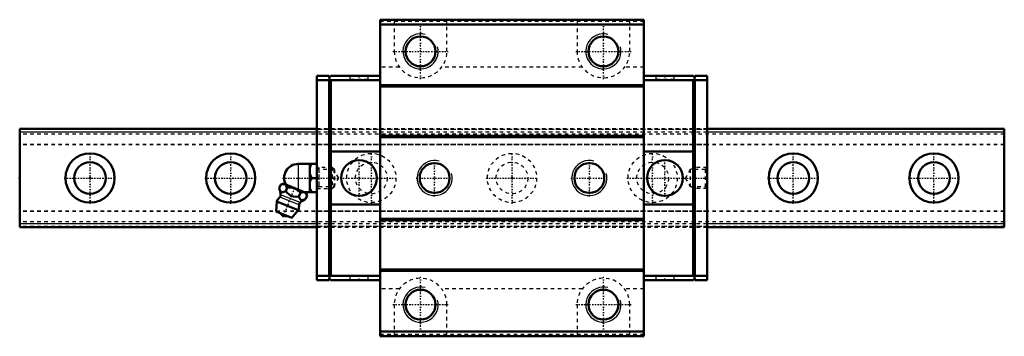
# Model space of a CAD drawing. Header units: millimetres. Extents: x -20 to 260, y -45 to 45.
import ezdxf

# ---------------------------------------------------------------- set-up
doc = ezdxf.new("R2010")
doc.units = ezdxf.units.MM
doc.linetypes.add('Center', pattern=[1.5, 0.45, -0.5, 0.05, -0.5])
doc.linetypes.add('Dashed', pattern=[2, 1, -1])
for name, color, linetype, lineweight in [('2d ConnectionPoints', 7, 'Continuous', 50), ('AM_0', 7, 'Continuous', 50), ('AM_4', 3, 'Continuous', 25), ('AM_5', 3, 'Continuous', 25), ('AM_7', 7, 'Center', 25), ('AM_9', 6, 'Dashed', 25)]:
    doc.layers.add(name, color=color, linetype=linetype, lineweight=lineweight)

# ---------------------------------------------------------------- blocks, each defined once
blk = doc.blocks.new('1_SRG_B_M6F_grease_nipple_joint_0_in_SRG30XC1SS280LPG200BM6F8450001_4')
at = {"layer": 'AM_0'}
for p, q in [((59.2, 4), (64.5, 4)), ((62.5, 4), (62.5, -4)), ((63, 0), (64.5, 0)), ((53.78, -3), (54.21, -1.93)), ((54.99, -1.6), (54.21, -1.93)), ((61.38, -4.18), (54.99, -1.6)), ((55.65, -3.76), (56.08, -2.69)), ((59.4, -5.27), (59.83, -4.2)), ((60.92, -4), (64.5, -4)), ((61.27, -6.03), (61.71, -4.96)), ((61.71, -4.96), (61.38, -4.18)), ((53.1, -6.67), (52.9, -9.49)), ((59.22, -9.14), (53.1, -6.67)), ((57.39, -11.31), (52.9, -9.49)), ((57.39, -11.31), (59.22, -9.14))]:
    blk.add_line(p, q, dxfattribs=at)
for points in [[(63, 4), (62.71, 3.44), (62.5, 2.85)], [(62.5, 1.15), (62.56, 0.96), (63, 0)], [(63, 0), (62.71, -0.56), (62.5, -1.15)], [(56.08, -2.69), (55.82, -2.21), (55.46, -1.86), (55.16, -1.76), (54.81, -1.75), (54.21, -1.93)], [(59.83, -4.2), (59.43, -3.79), (58.99, -3.42), (58.47, -3.09), (57.89, -2.85), (57.29, -2.71), (56.67, -2.67), (56.08, -2.69)], [(53.78, -3), (53.96, -3.4), (54.18, -3.74), (54.37, -3.91), (54.59, -4), (54.84, -4.01), (55.1, -3.96), (55.65, -3.76)], [(55.65, -3.76), (56.08, -4.23), (56.5, -4.62), (56.97, -4.95), (57.4, -5.15), (57.86, -5.26), (58.63, -5.32), (59.4, -5.27)], [(59.4, -5.27), (59.58, -5.67), (59.8, -6.01), (59.99, -6.18), (60.21, -6.27), (60.46, -6.29), (60.72, -6.24), (61.27, -6.03)], [(61.71, -4.96), (61.45, -4.48), (61.09, -4.14), (60.78, -4.03), (60.43, -4.03), (59.83, -4.2)], [(62.5, -2.85), (62.56, -3.04), (63, -4)]]:
    blk.add_lwpolyline(points, dxfattribs=at)
for centre, radius, start, end in [((59.2, 0), 4, 90, 207.9876), ((56.16, -7.9), 3.3, 131.9787, 158), ((48.23, -5.29), 6, 4.8448, 22.4564), ((53.42, -4.86), 0.8, 311.9787, 4.8448), ((56.16, -7.9), 3.3, 338, 4.0213), ((60.25, -7.62), 0.8, 131.1552, 184.0213), ((63.67, -11.53), 6, 113.5201, 131.1552), ((55.69, -9.07), 1.82, 210.1342, 285.8658)]:
    blk.add_arc(centre, radius, start, end, dxfattribs=at)
at = {"layer": 'AM_4'}
for p, q in [((59.2, 4), (59.2, -3.3)), ((59.45, -7.67), (53.95, -5.45)), ((59.72, -7.01), (54.21, -4.79))]:
    blk.add_line(p, q, dxfattribs=at)
at = {"layer": 'AM_5', "linetype": 'Dashed'}
blk.add_line((65.04, 3), (65.04, -3), dxfattribs=at)
at = {"layer": 'AM_7'}
blk.add_line((54.84, -11.15), (58.34, -2.5), dxfattribs=at)
at = {"layer": 'AM_9'}
for p, q in [((68.89, 3), (64.5, 3)), ((68.89, 3), (68.89, -3)), ((69.5, 2.39), (68.89, 3)), ((69.5, 2.39), (69.5, -2.39)), ((68.89, -3), (69.5, -2.39)), ((64.5, -3), (68.89, -3))]:
    blk.add_line(p, q, dxfattribs=at)
blk = doc.blocks.new('2_SRG30XCSSB_M6F1_Slide25_55_0_in_SRG30XC1SS280LPG200BM6F8450001_4')
at = {"layer": 'AM_0'}
for p, q in [((82.5, 45), (82.5, -45)), ((157.5, 45), (82.5, 45)), ((157.5, 45), (157.5, -45)), ((157.5, 43.6), (82.5, 43.6)), ((64.5, 29), (64.5, -29)), ((68, 29), (64.5, 29)), ((68, 29), (68, 28.5)), ((68, 28.5), (68.5, 29)), ((68, 28.3), (68, -28.3)), ((68.5, 27.8), (68, 28.3)), ((82.5, 29), (68.5, 29)), ((157.5, 29), (171.5, 29)), ((172, 28.5), (171.5, 29)), ((171.5, 27.8), (172, 28.3)), ((172, 29), (172, 28.5)), ((172, 29), (175.5, 29)), ((172, 28.3), (172, -28.3)), ((175.5, 29), (175.5, -29)), ((68, 27.8), (64.5, 27.8)), ((82.5, 27.8), (68.5, 27.8)), ((68.5, -27.8), (68.5, 27.8)), ((157.5, 26.4), (82.5, 26.4)), ((157.5, 26), (82.5, 26)), ((157.5, 27.8), (171.5, 27.8)), ((171.5, -27.8), (171.5, 27.8)), ((172, 27.8), (175.5, 27.8)), ((157.5, 12), (82.5, 12)), ((157.5, 11.6), (82.5, 11.6)), ((82.5, 7.5), (68.5, 7.5)), ((171.5, 7.5), (157.5, 7.5)), ((82.5, -7.5), (68.5, -7.5)), ((171.5, -7.5), (157.5, -7.5)), ((157.5, -11.6), (82.5, -11.6)), ((157.5, -12), (82.5, -12)), ((68, -27.8), (64.5, -27.8)), ((68, -28.3), (68.5, -27.8)), ((82.5, -27.8), (68.5, -27.8)), ((157.5, -26), (82.5, -26)), ((157.5, -26.4), (82.5, -26.4)), ((157.5, -27.8), (171.5, -27.8)), ((172, -28.3), (171.5, -27.8)), ((172, -27.8), (175.5, -27.8)), ((68, -29), (64.5, -29)), ((68.5, -29), (68, -28.5)), ((68, -28.5), (68, -29)), ((82.5, -29), (68.5, -29)), ((157.5, -29), (171.5, -29)), ((171.5, -29), (172, -28.5)), ((172, -28.5), (172, -29)), ((172, -29), (175.5, -29)), ((157.5, -43.6), (82.5, -43.6)), ((157.5, -45), (82.5, -45))]:
    blk.add_line(p, q, dxfattribs=at)
for centre, radius in [((94, 36), 4.25), ((146, 36), 4.25), ((76.5, 0), 5.1), ((98, 0), 4.25), ((142, 0), 4.25), ((163.5, 0), 5.1), ((94, -36), 4.25), ((146, -36), 4.25)]:
    blk.add_circle(centre, radius, dxfattribs=at)
at = {"layer": 'AM_5', "linetype": 'Dashed'}
for p, q in [((68.5, -3), (68.5, 3)), ((171.1, 2.46), (171.5, 3)), ((171.5, -3), (171.5, 3)), ((175.5, 3), (171.5, 3)), ((171.1, -2.46), (171.5, -3)), ((175.5, -3), (171.5, -3))]:
    blk.add_line(p, q, dxfattribs=at)
at = {"layer": 'AM_5'}
for centre in [(94, 36), (146, 36), (98, 0), (142, 0), (94, -36), (146, -36)]:
    blk.add_arc(centre, 5, 75, 15, dxfattribs=at)
at = {"layer": 'AM_7'}
for p, q in [((94, 28.12), (94, 43.87)), ((146, 28.12), (146, 43.87)), ((86.13, 36), (101.88, 36)), ((138.12, 36), (153.88, 36)), ((76.5, 29.05), (76.5, 27.95)), ((163.5, 29.05), (163.5, 27.95)), ((76.5, -5.35), (76.5, 5.36)), ((98, -5.25), (98, 5.25)), ((142, -5.25), (142, 5.25)), ((163.5, -5.35), (163.5, 5.36)), ((54.73, 0), (71.03, 0)), ((71.14, 0), (87.35, 0)), ((92.75, 0), (103.25, 0)), ((136.75, 0), (147.25, 0)), ((152.65, 0), (168.85, 0)), ((168.97, 0), (175.81, 0)), ((76.5, -29.05), (76.5, -27.95)), ((163.5, -29.05), (163.5, -27.95)), ((94, -43.87), (94, -28.12)), ((146, -43.87), (146, -28.12)), ((86.13, -36), (101.88, -36)), ((138.12, -36), (153.88, -36))]:
    blk.add_line(p, q, dxfattribs=at)
at = {"layer": 'AM_9'}
for p, q in [((157.5, 44.5), (82.5, 44.5)), ((86.5, 44.5), (86.5, 36)), ((101.5, 36), (101.5, 44.5)), ((138.5, 44.5), (138.5, 36)), ((153.5, 36), (153.5, 44.5)), ((88, 31.5), (82.5, 31.5)), ((140, 31.5), (100, 31.5)), ((157.5, 31.5), (152, 31.5)), ((73.9, 29), (73.9, 28)), ((79.1, 28), (73.9, 28)), ((79.1, 28), (79.1, 29)), ((160.9, 29), (160.9, 28)), ((166.1, 28), (160.9, 28)), ((166.1, 28), (166.1, 29)), ((68.5, 27.8), (68, 27.8)), ((171.5, 27.8), (172, 27.8)), ((175.5, 14), (64.5, 14)), ((175.5, 13.75), (64.5, 13.75)), ((175.5, 13), (64.5, 13)), ((175.5, 9.49), (64.5, 9.49)), ((175.5, 9.48), (64.5, 9.48)), ((175.5, 9.4), (64.5, 9.4)), ((65.04, 2.46), (64.5, 3)), ((175.5, 3), (174.96, 2.46)), ((69.3, 2.46), (65.04, 2.46)), ((65.04, 2.46), (65.04, -2.46)), ((70.72, 0), (69.3, 2.46)), ((69.3, 2.46), (69.3, -2.46)), ((69.3, -2.46), (70.72, 0)), ((170.7, 2.46), (169.28, 0)), ((169.28, 0), (170.7, -2.46)), ((174.96, 2.46), (170.7, 2.46)), ((170.7, 2.46), (170.7, -2.46)), ((174.96, 2.46), (174.96, -2.46)), ((64.5, -3), (65.04, -2.46)), ((65.04, -2.46), (69.3, -2.46)), ((170.7, -2.46), (174.96, -2.46)), ((174.96, -2.46), (175.5, -3)), ((175.5, -9.4), (64.5, -9.4)), ((175.5, -9.48), (64.5, -9.48)), ((175.5, -9.49), (64.5, -9.49)), ((175.5, -13), (64.5, -13)), ((175.5, -13.75), (64.5, -13.75)), ((64.5, -14), (175.5, -14)), ((68.5, -27.8), (68, -27.8)), ((79.1, -28), (73.9, -28)), ((73.9, -28), (73.9, -29)), ((79.1, -29), (79.1, -28)), ((166.1, -28), (160.9, -28)), ((160.9, -28), (160.9, -29)), ((166.1, -29), (166.1, -28)), ((171.5, -27.8), (172, -27.8)), ((88, -31.5), (82.5, -31.5)), ((140, -31.5), (100, -31.5)), ((157.5, -31.5), (152, -31.5)), ((86.5, -36), (86.5, -44.5)), ((101.5, -44.5), (101.5, -36)), ((138.5, -36), (138.5, -44.5)), ((153.5, -44.5), (153.5, -36)), ((157.5, -44.5), (82.5, -44.5))]:
    blk.add_line(p, q, dxfattribs=at)
for centre, start, end in [((94, 36), 180, 0), ((146, 36), 180, 360), ((94, -36), 0, 180), ((146, -36), 0, 180)]:
    blk.add_arc(centre, 7.5, start, end, dxfattribs=at)
blk = doc.blocks.new('3_SRG30XC28020_Track_0_in_SRG30XC1SS280LPG200BM6F8450001_4')
at = {"layer": 'AM_0'}
for p, q in [((64.5, 14), (-20, 14)), ((-20, 14), (-20, -14)), ((260, 14), (175.5, 14)), ((260, 14), (260, -14)), ((-20, -14), (64.5, -14)), ((175.5, -14), (260, -14))]:
    blk.add_line(p, q, dxfattribs=at)
for centre, radius in [((0, 0), 7), ((40, 0), 7), ((200, 0), 7), ((240, 0), 7), ((0, 0), 4.5), ((40, 0), 4.5), ((200, 0), 4.5), ((240, 0), 4.5)]:
    blk.add_circle(centre, radius, dxfattribs=at)
at = {"layer": 'AM_4'}
for p, q in [((64.5, 13), (-20, 13)), ((260, 13), (175.5, 13)), ((64.5, -13), (-20, -13)), ((260, -13), (175.5, -13))]:
    blk.add_line(p, q, dxfattribs=at)
at = {"layer": 'AM_7'}
for p, q in [((0, -7.35), (0, 7.35)), ((40, -7.35), (40, 7.35)), ((80, -7.35), (80, 7.35)), ((120, -7.35), (120, 7.35)), ((160, -7.35), (160, 7.35)), ((200, -7.35), (200, 7.35)), ((240, -7.35), (240, 7.35)), ((-7.35, 0), (7.35, 0)), ((32.65, 0), (47.35, 0)), ((112.65, 0), (127.35, 0)), ((192.65, 0), (207.35, 0)), ((232.65, 0), (247.35, 0))]:
    blk.add_line(p, q, dxfattribs=at)
at = {"layer": 'AM_9'}
for p, q in [((175.5, 14), (64.5, 14)), ((260, 13.75), (-20, 13.75)), ((260, 12.5), (-20, 12.5)), ((175.5, 13), (64.5, 13)), ((260, 9.49), (-20, 9.49)), ((260, 9.48), (-20, 9.48)), ((260, 9.4), (-20, 9.4)), ((260, -9.4), (-20, -9.4)), ((260, -9.48), (-20, -9.48)), ((260, -9.49), (-20, -9.49)), ((260, -12.5), (-20, -12.5)), ((260, -13.75), (-20, -13.75)), ((175.5, -13), (64.5, -13)), ((64.5, -14), (175.5, -14))]:
    blk.add_line(p, q, dxfattribs=at)
for centre, radius in [((80, 0), 7), ((120, 0), 7), ((160, 0), 7), ((80, 0), 4.5), ((120, 0), 4.5), ((160, 0), 4.5)]:
    blk.add_circle(centre, radius, dxfattribs=at)

msp = doc.modelspace()

# ---------------------------------------------------------------- linework, layer by layer
at = {"layer": '2d ConnectionPoints'}
for p in [(76.5, 29), (163.5, 29), (-20, 0), (0, 0), (0, 0), (64.5, 0), (120, 0), (175.5, 0), (76.5, -29), (163.5, -29)]:
    msp.add_point(p, dxfattribs=at)

# ---------------------------------------------------------------- block references
for name in ['2_SRG30XCSSB_M6F1_Slide25_55_0_in_SRG30XC1SS280LPG200BM6F8450001_4', '3_SRG30XC28020_Track_0_in_SRG30XC1SS280LPG200BM6F8450001_4', '1_SRG_B_M6F_grease_nipple_joint_0_in_SRG30XC1SS280LPG200BM6F8450001_4']:
    msp.add_blockref(name, (0, 0))

doc.saveas('drawing.dxf')
